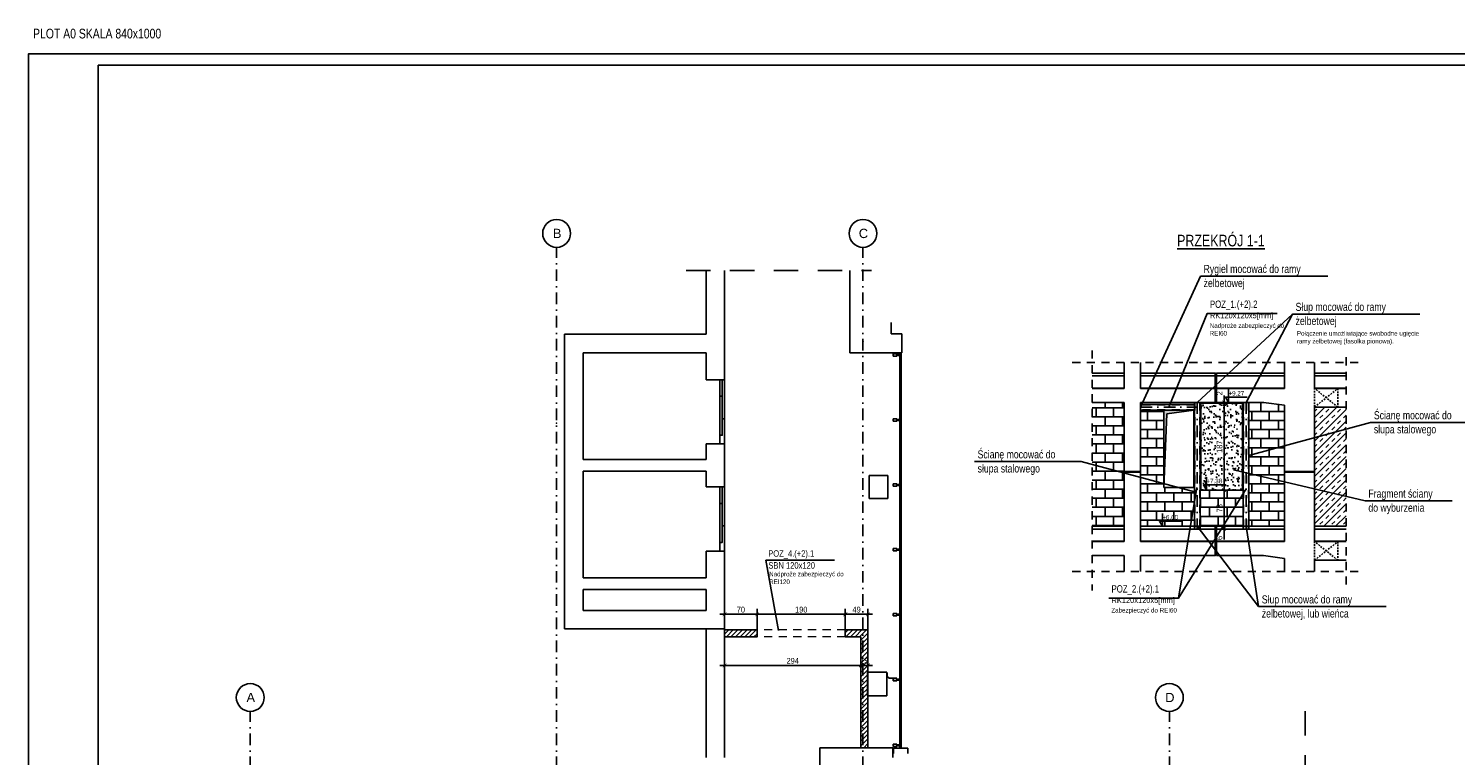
# Model space of a CAD drawing. Header units: metres. Extents: x -2787 to 2213, y 38 to 4347.
# Tile 9 of 14: x -2787 to 287, y 2780 to 4347. Entities that reach past the tile are written whole.
import ezdxf
from ezdxf.enums import TextEntityAlignment as Align

# ---------------------------------------------------------------- set-up
doc = ezdxf.new("R2010")
doc.units = ezdxf.units.M
doc.header["$LTSCALE"] = 50
doc.header["$MEASUREMENT"] = 0
for name, pattern in [('DASHDOTX2', [1, 0.5, -0.25, 0, -0.25]), ('DO', [1, 0.5, -0.24, 0.02, -0.24]), ('DP', [0.63, 0.35, -0.28]), ('MP', [0.125, 0.075, -0.05])]:
    doc.linetypes.add(name, pattern=pattern)
for name, color, linetype in [('A_osie', 7, 'Continuous'), ('A_ściany', 7, 'Continuous'), ('BZ_lpd', 1, 'DP'), ('BZ_lpm', 1, 'MP'), ('BZ_odn', 1, 'Continuous'), ('BZ_osd', 1, 'DO'), ('BZ_ram', 2, 'Continuous'), ('BZ_szr', 1, 'Continuous'), ('BZ_txc', 1, 'Continuous'), ('BZ_txg', 3, 'Continuous'), ('BZ_txs', 2, 'Continuous'), ('BZ_wym', 1, 'Continuous'), ('k3_projektowane sciany', 2, 'Continuous'), ('k3_sciany istn', 1, 'DP')]:
    doc.layers.add(name, color=color, linetype=linetype)
doc.styles.add('BIKTC', font='bikromsw.shx', dxfattribs={"width": 0.8})
doc.styles.add('BIKTG', font='bikromsw.shx', dxfattribs={"width": 0.8})
doc.styles.add('BIKTS', font='bikromsw.shx', dxfattribs={"width": 0.8})
doc.styles.add('BIKWYM', font='bikromsw.shx', dxfattribs={"width": 0.8})
doc.styles.add('GENERATED_STYLE_1', font='arial.ttf')
doc.dimstyles.new('BZ_BGR_50', dxfattribs={"dimscale": 0.5, "dimtxt": 25, "dimasz": 1.666667, "dimexe": 0, "dimexo": 0, "dimgap": 0, "dimtad": 0, "dimdec": 1, "dimrnd": 0.5, "dimzin": 9, "dimdsep": 46, "dimtxsty": 'BIKWYM', "dimblk": 'NONE', "dimcen": 0, "dimse1": 1, "dimse2": 1, "dimclrd": 256, "dimclre": 256, "dimclrt": 7, "dimadec": 0, "dimazin": 0, "dimtfac": 0.033333, "dimtdec": 1, "dimtmove": 0, "dimatfit": 3, "dimldrblk": 'NONE', "dimfxl": 1, "dimtvp": 0.8, "dimtolj": 1, "dimarcsym": 0})
doc.dimstyles.new('BZ_KP_50', dxfattribs={"dimscale": 0.5, "dimtxt": 25, "dimasz": 16, "dimexe": 24, "dimexo": 0, "dimgap": 0, "dimtad": 0, "dimdec": 1, "dimrnd": 0.5, "dimzin": 9, "dimdsep": 46, "dimtxsty": 'BIKWYM', "dimblk": 'ARCHTICK', "dimblk1": 'ARCHTICK', "dimblk2": 'WYM-KP', "dimcen": 0, "dimdle": 20, "dimclrd": 256, "dimclre": 256, "dimclrt": 7, "dimadec": 0, "dimazin": 0, "dimtfac": 0.033333, "dimtdec": 1, "dimtmove": 0, "dimatfit": 3, "dimfxl": 1, "dimtvp": 0.8, "dimtfillclr": 256, "dimtolj": 1, "dimarcsym": 0})
pattern_1 = [(45, (-18742.704, -2612.6336), (-4.9497475, 4.9497475), [])]
pattern_2 = [(0, (4723.002, 3462.976), (0, 19.5), []), (90, (4723, 3462.976), (-37.5, 2e-15), [19.5, -19.5]), (90, (4742.5, 3462.976), (-37.5, 2e-15), [-19.5, 19.5])]
pattern_3 = [(0, (0, 0), (0, 19.5), []), (90, (0, 0), (-37.5, 2e-15), [19.5, -19.5]), (90, (19.5, 0), (-37.5, 2e-15), [-19.5, 19.5])]

# ---------------------------------------------------------------- blocks, each defined once
blk = doc.blocks.new('_None')
blk = doc.blocks.new('_ArchTick')
at = {"color": 0, "linetype": 'ByBlock', "const_width": 0.15}
blk.add_lwpolyline([(-0.5, -0.5), (0.5, 0.5)], dxfattribs=at)
blk = doc.blocks.new('*D246')
at = {"layer": 'BZ_wym', "lineweight": -2}
for p, q in [((-1207.8, 3084.5), (-1297.8, 3084.5)), ((-1287.8, 3050.9), (-1287.8, 3096.5)), ((-1217.8, 3050.9), (-1217.8, 3096.5))]:
    blk.add_line(p, q, dxfattribs=at)
at = {"layer": 'Defpoints', "color": 0}
for p in [(-1287.8, 3084.5), (-1287.8, 3050.9), (-1217.8, 3050.9)]:
    blk.add_point(p, dxfattribs=at)
at = {"layer": 'BZ_wym', "lineweight": -2, "xscale": 8, "yscale": 8, "zscale": 8, "rotation": 180}
blk.add_blockref('_ArchTick', (-1287.8, 3084.5), dxfattribs=at)
at = {"layer": 'BZ_wym', "lineweight": -2, "xscale": 8, "yscale": 8, "zscale": 8}
blk.add_blockref('_ArchTick', (-1217.8, 3084.5), dxfattribs=at)
at = {"layer": 'BZ_wym', "color": 7, "insert": (-1252.8, 3094.5), "char_height": 12.5, "attachment_point": 5, "style": 'BIKWYM'}
blk.add_mtext('\\A1;70', dxfattribs=at)
blk = doc.blocks.new('WYM-KP')
blk.add_hatch(color=256).paths.add_polyline_path([(-3, 0, 1), (3, 0, 1)])
blk.add_circle((0, 0), 3)
blk = doc.blocks.new('*D247')
at = {"layer": 'BZ_wym', "lineweight": -2}
for p, q in [((-1227.8, 3084.5), (-1017.8, 3084.5)), ((-1217.8, 3050.9), (-1217.8, 3096.5)), ((-1027.8, 3050.9), (-1027.8, 3096.5))]:
    blk.add_line(p, q, dxfattribs=at)
at = {"layer": 'Defpoints', "color": 0}
for p in [(-1027.8, 3084.5), (-1217.8, 3050.9), (-1027.8, 3050.9)]:
    blk.add_point(p, dxfattribs=at)
at = {"layer": 'BZ_wym', "lineweight": -2, "xscale": 8, "yscale": 8, "zscale": 8, "rotation": 180}
blk.add_blockref('_ArchTick', (-1217.8, 3084.5), dxfattribs=at)
at = {"layer": 'BZ_wym', "lineweight": -2, "xscale": 8, "yscale": 8, "zscale": 8}
blk.add_blockref('_ArchTick', (-1027.8, 3084.5), dxfattribs=at)
at = {"layer": 'BZ_wym', "color": 7, "insert": (-1122.8, 3094.5), "char_height": 12.5, "attachment_point": 5, "style": 'BIKWYM'}
blk.add_mtext('\\A1;190', dxfattribs=at)
blk = doc.blocks.new('*D248')
at = {"layer": 'BZ_wym', "lineweight": -2}
for p, q in [((-1037.8, 3084.5), (-969.3, 3084.5)), ((-1027.8, 3050.9), (-1027.8, 3096.5)), ((-979.3, 3050.9), (-979.3, 3096.5))]:
    blk.add_line(p, q, dxfattribs=at)
at = {"layer": 'Defpoints', "color": 0}
for p in [(-979.3, 3084.5), (-1027.8, 3050.9), (-979.3, 3050.9)]:
    blk.add_point(p, dxfattribs=at)
at = {"layer": 'BZ_wym', "lineweight": -2, "xscale": 8, "yscale": 8, "zscale": 8, "rotation": 180}
blk.add_blockref('_ArchTick', (-1027.8, 3084.5), dxfattribs=at)
at = {"layer": 'BZ_wym', "lineweight": -2, "xscale": 8, "yscale": 8, "zscale": 8}
blk.add_blockref('_ArchTick', (-979.3, 3084.5), dxfattribs=at)
at = {"layer": 'BZ_wym', "color": 7, "insert": (-1003.6, 3094.5), "char_height": 12.5, "attachment_point": 5, "style": 'BIKWYM'}
blk.add_mtext('\\A1;49', dxfattribs=at)
blk = doc.blocks.new('*D249')
at = {"layer": 'BZ_wym', "lineweight": -2}
for p, q in [((-1287.8, 2994.4), (-1287.8, 2962.2)), ((-994.3, 3000.5), (-994.3, 2962.2)), ((-984.3, 2974.2), (-1297.8, 2974.2))]:
    blk.add_line(p, q, dxfattribs=at)
at = {"layer": 'Defpoints', "color": 0}
for p in [(-1287.8, 2994.4), (-994.3, 3000.5), (-1287.8, 2974.2)]:
    blk.add_point(p, dxfattribs=at)
at = {"layer": 'BZ_wym', "lineweight": -2, "xscale": 8, "yscale": 8, "zscale": 8, "rotation": 180}
blk.add_blockref('_ArchTick', (-1287.8, 2974.2), dxfattribs=at)
at = {"layer": 'BZ_wym', "lineweight": -2, "xscale": 8, "yscale": 8, "zscale": 8}
blk.add_blockref('_ArchTick', (-994.3, 2974.2), dxfattribs=at)
at = {"layer": 'BZ_wym', "color": 7, "insert": (-1141.1, 2984.2), "char_height": 12.5, "attachment_point": 5, "style": 'BIKWYM'}
blk.add_mtext('\\A1;294', dxfattribs=at)
blk = doc.blocks.new('*D250')
at = {"layer": 'BZ_wym', "lineweight": -2}
for p, q in [((-994.3, 3000.5), (-994.3, 2962.2)), ((-979.3, 3000.5), (-979.3, 2962.2)), ((-1004.3, 2974.2), (-969.3, 2974.2))]:
    blk.add_line(p, q, dxfattribs=at)
at = {"layer": 'Defpoints', "color": 0}
for p in [(-994.3, 3000.5), (-979.3, 3000.5), (-979.3, 2974.2)]:
    blk.add_point(p, dxfattribs=at)
at = {"layer": 'BZ_wym', "lineweight": -2, "xscale": 8, "yscale": 8, "zscale": 8, "rotation": 180}
blk.add_blockref('_ArchTick', (-994.3, 2974.2), dxfattribs=at)
at = {"layer": 'BZ_wym', "lineweight": -2, "xscale": 8, "yscale": 8, "zscale": 8}
blk.add_blockref('_ArchTick', (-979.3, 2974.2), dxfattribs=at)
at = {"layer": 'BZ_wym', "color": 7, "insert": (-986.8, 2984.2), "char_height": 12.5, "attachment_point": 5, "style": 'BIKWYM'}
blk.add_mtext('\\A1;15', dxfattribs=at)
blk = doc.blocks.new('*D265')
at = {"layer": 'BZ_wym', "lineweight": -2}
for p, q in [((-192, 3352.1), (-223.7, 3352.1)), ((-211.7, 3362.1), (-211.7, 3264.1)), ((-192, 3274.1), (-223.7, 3274.1))]:
    blk.add_line(p, q, dxfattribs=at)
at = {"layer": 'Defpoints', "color": 0}
for p in [(-192, 3352.1), (-211.7, 3274.1), (-192, 3274.1)]:
    blk.add_point(p, dxfattribs=at)
at = {"layer": 'BZ_wym', "lineweight": -2, "xscale": 8, "yscale": 8, "zscale": 8}
for p, rotation in [((-211.7, 3352.1), 90), ((-211.7, 3274.1), 270)]:
    blk.add_blockref('_ArchTick', p, dxfattribs=dict(at, rotation=rotation))
at = {"layer": 'BZ_wym', "color": 7, "insert": (-221.7, 3313.1), "char_height": 12.5, "attachment_point": 5, "rotation": 90, "style": 'BIKWYM'}
blk.add_mtext('\\A1;78', dxfattribs=at)
blk = doc.blocks.new('*D266')
at = {"layer": 'BZ_wym', "lineweight": -2}
for p, q in [((-197.3, 3539.1), (-223.7, 3539.1)), ((-211.7, 3342.1), (-211.7, 3549.1)), ((-192, 3352.1), (-223.7, 3352.1))]:
    blk.add_line(p, q, dxfattribs=at)
at = {"layer": 'Defpoints', "color": 0}
for p in [(-211.7, 3539.1), (-197.3, 3539.1), (-192, 3352.1)]:
    blk.add_point(p, dxfattribs=at)
at = {"layer": 'BZ_wym', "lineweight": -2, "xscale": 8, "yscale": 8, "zscale": 8}
for p, rotation in [((-211.7, 3539.1), 90), ((-211.7, 3352.1), 270)]:
    blk.add_blockref('_ArchTick', p, dxfattribs=dict(at, rotation=rotation))
at = {"layer": 'BZ_wym', "color": 7, "insert": (-221.7, 3445.6), "char_height": 12.5, "attachment_point": 5, "rotation": 90, "style": 'BIKWYM'}
blk.add_mtext('\\A1;187', dxfattribs=at)
blk = doc.blocks.new('*D267')
at = {"layer": 'BZ_wym', "lineweight": -2}
for p, q in [((-197.3, 3541.1), (-223.7, 3541.1)), ((-197.3, 3539.1), (-223.7, 3539.1)), ((-211.7, 3541.1), (-211.7, 3555.8)), ((-211.7, 3539.1), (-211.7, 3541.1)), ((-211.7, 3539.1), (-211.7, 3531.1))]:
    blk.add_line(p, q, dxfattribs=at)
at = {"layer": 'Defpoints', "color": 0}
for p in [(-211.7, 3541.1), (-197.3, 3541.1), (-197.3, 3539.1)]:
    blk.add_point(p, dxfattribs=at)
at = {"layer": 'BZ_wym', "lineweight": -2, "xscale": 8, "yscale": 8, "zscale": 8}
for p, rotation in [((-211.7, 3541.1), 270), ((-211.7, 3539.1), 90)]:
    blk.add_blockref('_ArchTick', p, dxfattribs=dict(at, rotation=rotation))
at = {"layer": 'BZ_wym', "color": 7, "insert": (-221.7, 3560.5), "char_height": 12.5, "attachment_point": 5, "rotation": 90, "style": 'BIKWYM'}
blk.add_mtext('\\A1;2', dxfattribs=at)
blk = doc.blocks.new('*D268')
at = {"layer": 'BZ_wym', "lineweight": -2}
for p, q in [((-195.3, 3274.1), (-223.7, 3274.1)), ((-195.3, 3268.1), (-223.7, 3268.1)), ((-211.7, 3274.1), (-211.7, 3282.1)), ((-211.7, 3268.1), (-211.7, 3274.1)), ((-211.7, 3268.1), (-211.7, 3245.9))]:
    blk.add_line(p, q, dxfattribs=at)
at = {"layer": 'Defpoints', "color": 0}
for p in [(-211.7, 3274.1), (-195.3, 3274.1), (-195.3, 3268.1)]:
    blk.add_point(p, dxfattribs=at)
at = {"layer": 'BZ_wym', "lineweight": -2, "xscale": 8, "yscale": 8, "zscale": 8}
for p, rotation in [((-211.7, 3274.1), 270), ((-211.7, 3268.1), 90)]:
    blk.add_blockref('_ArchTick', p, dxfattribs=dict(at, rotation=rotation))
at = {"layer": 'BZ_wym', "color": 7, "insert": (-221.7, 3249), "char_height": 12.5, "attachment_point": 5, "rotation": 90, "style": 'BIKWYM'}
blk.add_mtext('\\A1;6', dxfattribs=at)

msp = doc.modelspace()

# ---------------------------------------------------------------- hatches: boundary and pattern name
msp.add_hatch(color=1).paths.add_polyline_path([(-341.57, 3524.6), (-341.57, 3358), (-335.04, 3516.3), (-277.17, 3524.6)])
at = {"layer": 'BZ_szr'}
h = msp.add_hatch(dxfattribs=at)
h.set_pattern_fill('BIK_CEGLA_1', color=256, scale=3, style=0, pattern_type=2)
h.set_pattern_definition(pattern_3)
h.paths.add_polyline_path([(-426.87, 3541.12), (-496.19, 3541.12), (-496.19, 3274.12), (-426.87, 3274.12), (-426.87, 3391.12), (-426.87, 3392.12)])
h = msp.add_hatch(dxfattribs=at)
h.set_pattern_fill('BIK_GRUNT_PIASEK', color=256, scale=3, style=0, pattern_type=2)
h.set_pattern_definition([(37.5, (4723.002, 3462.976), (-0.562734, 17.34086), [0, -13.68, 0, -15.3, 0, -14.64]), (7.5, (4723.002, 3462.976), (15.93136, 25.39673), [0, -7.38, 0, -12.33, 0, -4.74]), (327.5, (4711.902, 3462.976), (28.02677, 0.051254), [0, -4.5, 0, -16.2, 0, -21.15]), (317.5, (4711.902, 3462.976), (27.0547, 7.89949), [0, -2.25, 0, -10.62, 0, -12.15])])
h.paths.add_polyline_path([(-262.17, 3539.12), (-172.17, 3539.12), (-172.17, 3352.12), (-262.17, 3352.12)])
h = msp.add_hatch(dxfattribs=at)
h.set_pattern_fill('BIK_CEGLA_1', color=256, scale=3, style=0, pattern_type=2)
h.set_pattern_definition(pattern_2)
h.paths.add_polyline_path([(-81.87, 3391.12), (-81.87, 3392.12), (-81.87, 3534.81), (-126.87, 3541.12), (-158.67, 3541.12), (-158.67, 3274.12), (-81.87, 3274.12)])
h = msp.add_hatch(dxfattribs=at)
h.set_pattern_fill('BIK_CEGLA_1', color=256, scale=3, style=0, pattern_type=2)
h.set_pattern_definition(pattern_2)
h.paths.add_polyline_path([(-275.67, 3524.6), (-277.17, 3524.6), (-277.17, 3358), (-341.57, 3358), (-341.57, 3524.6), (-391.87, 3524.6), (-391.87, 3392.12), (-391.87, 3391.12), (-391.87, 3274.12), (-275.67, 3274.12)])
h = msp.add_hatch(dxfattribs=at)
h.set_pattern_fill('BIK_ZELBET', color=256, scale=90, angle=45, style=0, pattern_type=2)
h.set_pattern_definition([(45, (4723.002, 3462.976), (-12.72792, 12.72792), []), (45, (4716.638, 3469.34), (-12.72792, 12.72792), [9, -9])])
h.paths.add_polyline_path([(-16.87, 3392.12), (-16.87, 3391.12), (-16.87, 3274.12), (51.37, 3274.12), (51.37, 3531.12), (-16.87, 3531.12)])
h = msp.add_hatch(dxfattribs=at)
h.set_pattern_fill('BIK_CEGLA_1', color=256, scale=3, style=0, pattern_type=2)
h.set_pattern_definition(pattern_3)
h.paths.add_polyline_path([(-170.67, 3274.12), (-170.67, 3352.12), (-172.17, 3352.12), (-262.17, 3352.12), (-263.67, 3352.12), (-263.67, 3274.12), (-230.87, 3274.12), (-230.87, 3268.12), (-227.87, 3268.12), (-227.87, 3274.12)])
at = {"layer": 'k3_projektowane sciany', "linetype": 'DP'}
h = msp.add_hatch(dxfattribs=at)
h.set_pattern_fill('BLOCZKI_CERAMICZNE', color=256, scale=100, style=0, pattern_type=2)
h.set_pattern_definition(pattern_1)
h.paths.add_polyline_path([(-1287.84, 3050.88), (-1287.84, 3035.88), (-1217.84, 3035.88), (-1217.84, 3047.38), (-1217.84, 3050.88)])
at = {"layer": 'k3_projektowane sciany'}
h = msp.add_hatch(dxfattribs=at)
h.set_pattern_fill('BLOCZKI_CERAMICZNE', color=256, scale=100, style=0, pattern_type=2)
h.set_pattern_definition(pattern_1)
h.paths.add_polyline_path([(-979.28, 3050.88), (-1027.84, 3050.88), (-1027.84, 3047.38), (-1027.84, 3035.88), (-994.28, 3035.88)])
h = msp.add_hatch(dxfattribs=at)
h.set_pattern_fill('BLOCZKI_CERAMICZNE', color=256, scale=100, style=0, pattern_type=2)
h.set_pattern_definition([(45, (-18742.704, -2612.6336), (-4.9497475, 4.9497475), [])])
h.paths.add_polyline_path([(-979.28, 2796.4), (-979.28, 3050.88), (-994.28, 3035.88), (-994.28, 2796.4)])

# ---------------------------------------------------------------- linework, layer by layer
at = {"color": 3}
for points in [[(-275.67, 3524.6), (-391.87, 3524.6), (-391.87, 3536.6), (-275.67, 3536.6), (-275.67, 3524.6)], [(-275.67, 3541.12), (-275.67, 3541.12), (-263.67, 3541.12), (-263.67, 3268.12), (-275.67, 3268.12), (-275.67, 3541.12)], [(-170.67, 3541.12), (-170.67, 3541.12), (-158.67, 3541.12), (-158.67, 3268.12), (-170.67, 3268.12), (-170.67, 3541.12)]]:
    msp.add_lwpolyline(points, dxfattribs=at)
at = {"color": 3, "linetype": 'DP'}
for points in [[(-275.67, 3536.1), (-391.87, 3536.1)], [(-275.17, 3541.12), (-275.17, 3268.12)], [(-264.17, 3541.12), (-264.17, 3268.12)], [(-170.17, 3541.12), (-170.17, 3268.12)], [(-159.17, 3541.12), (-159.17, 3268.12)], [(-275.67, 3525.1), (-391.87, 3525.1)]]:
    msp.add_lwpolyline(points, dxfattribs=at)
at = {"color": 1}
for points in [[(-262.17, 3539.12), (-172.17, 3539.12), (-172.17, 3352.12), (-262.17, 3352.12)], [(-341.57, 3524.6), (-277.17, 3524.6), (-277.17, 3358), (-341.57, 3358)]]:
    msp.add_lwpolyline(points, close=True, dxfattribs=at)
msp.add_lwpolyline([(-277.17, 3524.6), (-335.04, 3516.3), (-341.57, 3358), (-341.57, 3524.6), (-277.17, 3524.6)], dxfattribs=at)
at = {"layer": 'A_osie', "color": 18, "linetype": 'DASHDOTX2', "lineweight": 5}
msp.add_point((-1649.73, 3496.31), dxfattribs=at)
msp.add_point((-1649.73, 3496.31), dxfattribs=at)
at = {"layer": 'A_ściany', "color": 30, "linetype": 'Continuous', "lineweight": 13}
for p, q in [((-341.57, 3524.6), (-277.17, 3524.6)), ((-341.57, 3524.6), (-341.57, 3358)), ((-277.17, 3524.6), (-277.17, 3358)), ((-277.17, 3358), (-341.57, 3358))]:
    msp.add_line(p, q, dxfattribs=at)
at = {"layer": 'BZ_lpd'}
for p, q in [((-496.19, 3653.03), (-496.19, 3135.8)), ((51.37, 3638.36), (51.37, 3135.8)), ((-538.99, 3627.13), (88.5, 3627.13)), ((-230.87, 3541.12), (-227.87, 3541.12)), ((-426.87, 3392.12), (-426.87, 3391.12)), ((-391.87, 3392.12), (-391.87, 3391.12)), ((-81.87, 3392.12), (-81.87, 3391.12)), ((-16.87, 3392.12), (-16.87, 3391.12)), ((-262.17, 3352.12), (-263.67, 3352.12)), ((-172.17, 3352.12), (-170.67, 3352.12)), ((-230.87, 3268.12), (-227.87, 3268.12)), ((-538.99, 3176.71), (88.5, 3176.71))]:
    msp.add_line(p, q, dxfattribs=at)
at = {"layer": 'BZ_lpd', "ltscale": 3}
for points in [[(-1370.75, 3825.23), (-971.74, 3825.23)], [(-37.04, 2875.63), (-37.04, 710.03)]]:
    msp.add_lwpolyline(points, dxfattribs=at)
at = {"layer": 'BZ_lpm'}
for p, q in [((-16.87, 3531.12), (33.13, 3571.12)), ((33.13, 3531.12), (-16.87, 3571.12)), ((-16.87, 3201.12), (33.13, 3241.12)), ((33.13, 3201.12), (-16.87, 3241.12))]:
    msp.add_line(p, q, dxfattribs=at)
for points in [[(33.13, 3571.12), (33.13, 3531.12), (-16.87, 3531.12), (-16.87, 3571.12)], [(33.13, 3241.12), (33.13, 3201.12), (-16.87, 3201.12), (-16.87, 3241.12)]]:
    msp.add_lwpolyline(points, close=True, dxfattribs=at)
at = {"layer": 'BZ_odn'}
for p, q in [((-64.85, 3731.52), (-269.67, 3541.12)), ((-137.66, 3101.14), (-269.67, 3274.12))]:
    msp.add_line(p, q, dxfattribs=at)
at = {"layer": 'BZ_osd'}
for p, q in [((-1649.73, 752.79), (-1649.73, 3875.21)), ((-989.73, 752.79), (-989.73, 3875.21)), ((-269.67, 3541.12), (-269.67, 3268.12)), ((-164.67, 3541.12), (-164.67, 3268.12)), ((-391.87, 3530.6), (-269.67, 3530.6)), ((-2309.73, 752.79), (-2309.73, 2875.21)), ((-329.73, 752.79), (-329.73, 2875.21))]:
    msp.add_line(p, q, dxfattribs=at)
at = {"layer": 'BZ_osd', "color": 7, "linetype": 'Continuous'}
for centre in [(-1649.73, 3905.21), (-989.73, 3905.21), (-2309.73, 2905.21), (-329.73, 2905.21)]:
    msp.add_circle(centre, 30, dxfattribs=at)
at = {"layer": 'BZ_ram', "color": 1}
msp.add_lwpolyline([(-2787.32, 92.45), (-2787.32, 4292.45), (2212.68, 4292.45), (2212.68, 92.45)], close=True, dxfattribs=at)
at = {"layer": 'BZ_ram'}
msp.add_lwpolyline([(-2637.32, 117.45), (-2637.32, 4267.45), (2187.68, 4267.45), (2187.68, 117.45)], close=True, dxfattribs=at)
at = {"layer": 'BZ_txc'}
msp.add_line((-309.77, 3119.42), (-270.75, 3357.85), dxfattribs=at)
for points in [[(-97.79, 3732.84), (-248.14, 3732.84), (-330.77, 3530.6)], [(-460.12, 3119.42), (-309.77, 3119.42), (-164.67, 3354.52)]]:
    msp.add_lwpolyline(points, dxfattribs=at)
at = {"layer": 'BZ_txc', "color": 7}
for points in [[(-202.16, 3568.65), (-202.16, 3541.12), (-208.57, 3552.39), (-161.98, 3552.39)], [(-249.73, 3379.65), (-249.73, 3352.12), (-256.14, 3363.39), (-209.55, 3363.39)], [(-344.67, 3301.65), (-344.67, 3274.12), (-351.08, 3285.39), (-304.49, 3285.39)]]:
    msp.add_lwpolyline(points, dxfattribs=at)
at = {"layer": 'BZ_txs'}
for p, q in [((-426.87, 3627.13), (-426.87, 3571.12)), ((-391.87, 3627.13), (-391.87, 3571.12)), ((-81.87, 3571.12), (-81.87, 3627.13)), ((-16.87, 3571.12), (-16.87, 3627.13)), ((-230.87, 3571.12), (-230.87, 3541.12)), ((-227.87, 3541.12), (-227.87, 3571.12)), ((-426.87, 3541.12), (-426.87, 3392.12)), ((-391.87, 3541.12), (-391.87, 3392.12)), ((-126.87, 3541.12), (-227.87, 3541.12)), ((-81.87, 3392.12), (-81.87, 3534.81)), ((-16.87, 3392.12), (-16.87, 3531.12)), ((-426.87, 3392.12), (-391.87, 3392.12)), ((-426.87, 3391.12), (-426.87, 3241.12)), ((-426.87, 3391.12), (-391.87, 3391.12)), ((-391.87, 3391.12), (-391.87, 3241.12)), ((-16.87, 3392.12), (-81.87, 3392.12)), ((-81.87, 3241.12), (-81.87, 3391.12)), ((-16.87, 3391.12), (-81.87, 3391.12)), ((-16.87, 3241.12), (-16.87, 3391.12)), ((-230.87, 3241.12), (-230.87, 3211.12)), ((-227.87, 3211.12), (-227.87, 3241.12)), ((-426.87, 3211.12), (-426.87, 3176.71)), ((-391.87, 3211.12), (-391.87, 3176.71)), ((-126.87, 3211.12), (-227.87, 3211.12)), ((-81.87, 3176.71), (-81.87, 3204.81)), ((-16.87, 3176.71), (-16.87, 3201.12))]:
    msp.add_line(p, q, dxfattribs=at)
at = {"layer": 'BZ_txs', "color": 1}
for points in [[(-426.87, 3604.12), (-496.19, 3604.12)], [(-230.87, 3598.12), (-230.87, 3604.12), (-391.87, 3604.12)], [(-227.87, 3598.12), (-227.87, 3604.12), (-81.87, 3604.12)], [(-16.87, 3604.12), (51.37, 3604.12)], [(-426.87, 3274.12), (-496.19, 3274.12)], [(-230.87, 3268.12), (-230.87, 3274.12), (-391.87, 3274.12)], [(-227.87, 3268.12), (-227.87, 3274.12), (-81.87, 3274.12)], [(-16.87, 3274.12), (51.37, 3274.12)]]:
    msp.add_lwpolyline(points, dxfattribs=at)
at = {"layer": 'BZ_txs'}
for points in [[(-496.19, 3598.12), (-426.87, 3598.12), (-426.87, 3572.12)], [(-230.87, 3572.12), (-391.87, 3572.12), (-391.87, 3598.12), (-230.87, 3598.12), (-230.87, 3572.12)], [(-81.87, 3572.12), (-227.87, 3572.12), (-227.87, 3598.12), (-81.87, 3598.12), (-81.87, 3572.12)], [(51.37, 3572.12), (-16.87, 3572.12), (-16.87, 3598.12), (51.37, 3598.12)], [(-426.87, 3572.12), (-496.19, 3572.12)], [(-426.87, 3571.12), (-496.19, 3571.12)], [(-230.87, 3571.12), (-391.87, 3571.12)], [(-391.87, 3541.12), (-230.87, 3541.12), (-230.87, 3571.12)], [(-81.87, 3571.12), (-227.87, 3571.12)], [(51.37, 3571.12), (-16.87, 3571.12)], [(-496.19, 3541.12), (-426.87, 3541.12)], [(-126.87, 3541.12), (-81.87, 3534.81)], [(-16.87, 3531.12), (51.37, 3531.12)], [(-496.19, 3268.12), (-426.87, 3268.12), (-426.87, 3242.12)], [(-230.87, 3242.12), (-391.87, 3242.12), (-391.87, 3268.12), (-230.87, 3268.12), (-230.87, 3242.12)], [(-81.87, 3242.12), (-227.87, 3242.12), (-227.87, 3268.12), (-81.87, 3268.12), (-81.87, 3242.12)], [(51.37, 3242.12), (-16.87, 3242.12), (-16.87, 3268.12), (51.37, 3268.12)], [(-426.87, 3242.12), (-496.19, 3242.12)], [(-426.87, 3241.12), (-496.19, 3241.12)], [(-230.87, 3241.12), (-391.87, 3241.12)], [(-391.87, 3211.12), (-230.87, 3211.12), (-230.87, 3241.12)], [(-81.87, 3241.12), (-227.87, 3241.12)], [(51.37, 3241.12), (-16.87, 3241.12)], [(-496.19, 3211.12), (-426.87, 3211.12)], [(-126.87, 3211.12), (-81.87, 3204.81)], [(-16.87, 3201.12), (51.37, 3201.12)]]:
    msp.add_lwpolyline(points, dxfattribs=at)
at = {"layer": 'k3_projektowane sciany'}
for p, q in [((-1217.84, 3035.88), (-1217.84, 3050.88)), ((-1027.84, 3035.88), (-1027.84, 3050.88))]:
    msp.add_line(p, q, dxfattribs=at)
at = {"layer": 'k3_projektowane sciany', "linetype": 'DP', "lineweight": 5}
for p, q in [((-1027.84, 3050.88), (-1217.84, 3050.88)), ((-1027.84, 3035.88), (-1217.84, 3035.88))]:
    msp.add_line(p, q, dxfattribs=at)
at = {"layer": 'k3_projektowane sciany', "flags": 128}
for points in [[(-1217.84, 3050.88), (-1287.84, 3050.88)], [(-979.28, 3050.88), (-1027.84, 3050.88)], [(-979.28, 2796.4), (-979.28, 3050.88)], [(-1287.84, 3035.88), (-1217.84, 3035.88)], [(-1027.84, 3035.88), (-994.28, 3035.88)], [(-994.28, 3035.88), (-994.28, 2796.4)]]:
    msp.add_lwpolyline(points, dxfattribs=at)
at = {"layer": 'k3_sciany istn', "linetype": 'Continuous'}
for p, q in [((-1017.84, 3825.23), (-1017.84, 3647.88)), ((-929.34, 3688.89), (-929.34, 3713.38)), ((-906.34, 3688.89), (-929.34, 3688.89)), ((-906.34, 3647.88), (-906.34, 3688.89)), ((-906.34, 3647.88), (-1017.84, 3647.88)), ((-924.78, 3640.49), (-924.78, 3645.63)), ((-924.78, 3645.63), (-916.55, 3645.63)), ((-916.55, 3640.49), (-924.78, 3640.49)), ((-916.55, 3645.63), (-916.55, 3640.49)), ((-916.55, 3644.09), (-910.38, 3644.09)), ((-910.38, 3642.04), (-916.55, 3642.04)), ((-910.38, 3647.88), (-910.38, 2796.4)), ((-908.33, 3645.63), (-910.38, 3645.63)), ((-910.38, 3640.49), (-908.33, 3640.49)), ((-908.33, 3640.49), (-908.33, 3645.63)), ((-907.84, 2796.4), (-907.84, 3647.88)), ((-1327.84, 3589.88), (-1287.84, 3589.88)), ((-1297.84, 3451.88), (-1297.84, 3589.88)), ((-1287.84, 3451.88), (-1287.84, 3585.88)), ((-924.78, 3500.67), (-924.78, 3505.81)), ((-924.78, 3505.81), (-916.55, 3505.81)), ((-916.55, 3505.81), (-916.55, 3500.67)), ((-916.55, 3504.27), (-910.38, 3504.27)), ((-908.33, 3505.81), (-910.38, 3505.81)), ((-908.33, 3500.67), (-908.33, 3505.81)), ((-916.55, 3500.67), (-924.78, 3500.67)), ((-910.38, 3502.21), (-916.55, 3502.21)), ((-910.38, 3500.67), (-908.33, 3500.67)), ((-1327.84, 3451.88), (-1287.84, 3451.88)), ((-1592.84, 3162.88), (-1592.84, 3392.88)), ((-1327.84, 3392.88), (-1327.84, 3358.88)), ((-976.34, 3333.85), (-976.34, 3383.85)), ((-976.34, 3383.85), (-936.34, 3383.85)), ((-936.34, 3383.85), (-936.34, 3333.85)), ((-1327.84, 3358.88), (-1287.84, 3358.88)), ((-1297.84, 3220.88), (-1297.84, 3358.88)), ((-1287.84, 3220.88), (-1287.84, 3354.88)), ((-924.78, 3360.84), (-924.78, 3365.98)), ((-924.78, 3365.98), (-916.55, 3365.98)), ((-916.55, 3360.84), (-924.78, 3360.84)), ((-916.55, 3365.98), (-916.55, 3360.84)), ((-916.55, 3364.44), (-910.38, 3364.44)), ((-910.38, 3362.38), (-916.55, 3362.38)), ((-908.33, 3365.98), (-910.38, 3365.98)), ((-910.38, 3360.84), (-908.33, 3360.84)), ((-908.33, 3360.84), (-908.33, 3365.98)), ((-936.34, 3333.85), (-976.34, 3333.85)), ((-1327.84, 3220.88), (-1287.84, 3220.88)), ((-1287.84, 3052.88), (-1287.84, 3220.88)), ((-924.78, 3221.02), (-924.78, 3226.16)), ((-924.78, 3226.16), (-916.55, 3226.16)), ((-916.55, 3221.02), (-924.78, 3221.02)), ((-916.55, 3226.16), (-916.55, 3221.02)), ((-916.55, 3224.62), (-910.38, 3224.62)), ((-910.38, 3222.56), (-916.55, 3222.56)), ((-908.33, 3226.16), (-910.38, 3226.16)), ((-910.38, 3221.02), (-908.33, 3221.02)), ((-908.33, 3221.02), (-908.33, 3226.16)), ((-924.78, 3081.19), (-924.78, 3086.33)), ((-924.78, 3086.33), (-916.55, 3086.33)), ((-916.55, 3081.19), (-924.78, 3081.19)), ((-916.55, 3086.33), (-916.55, 3081.19)), ((-916.55, 3084.79), (-910.38, 3084.79)), ((-910.38, 3082.73), (-916.55, 3082.73)), ((-908.33, 3086.33), (-910.38, 3086.33)), ((-910.38, 3081.19), (-908.33, 3081.19)), ((-908.33, 3081.19), (-908.33, 3086.33)), ((-1327.84, 3052.88), (-1287.84, 3052.88)), ((-1287.84, 2776.21), (-1287.84, 3052.88)), ((-924.78, 2941.37), (-924.78, 2946.51)), ((-924.78, 2946.51), (-916.55, 2946.51)), ((-916.55, 2941.37), (-924.78, 2941.37)), ((-916.55, 2946.51), (-916.55, 2941.37)), ((-916.55, 2944.96), (-910.38, 2944.96)), ((-910.38, 2942.91), (-916.55, 2942.91)), ((-908.33, 2946.51), (-910.38, 2946.51)), ((-910.38, 2941.37), (-908.33, 2941.37)), ((-908.33, 2941.37), (-908.33, 2946.51)), ((-924.78, 2799.48), (-924.78, 2804.62)), ((-924.78, 2804.62), (-916.55, 2804.62)), ((-916.55, 2799.48), (-924.78, 2799.48)), ((-916.55, 2804.62), (-916.55, 2799.48)), ((-916.55, 2803.08), (-910.38, 2803.08)), ((-910.38, 2801.03), (-916.55, 2801.03)), ((-908.33, 2804.62), (-910.38, 2804.62)), ((-910.38, 2799.48), (-908.33, 2799.48)), ((-908.33, 2799.48), (-908.33, 2804.62)), ((-924.34, 2784.4), (-924.34, 2796.4)), ((-892.84, 2796.4), (-924.34, 2796.4)), ((-892.84, 2796.4), (-892.84, 2784.4))]:
    msp.add_line(p, q, dxfattribs=at)
at = {"layer": 'k3_sciany istn', "linetype": 'Continuous', "flags": 128}
for points in [[(-1327.84, 3825.23), (-1327.84, 3687.88)], [(-1287.84, 3589.88), (-1287.84, 3825.23)], [(-1327.84, 3687.88), (-1632.84, 3687.88)], [(-1632.84, 3687.88), (-1632.84, 3052.88)], [(-1592.84, 3647.88), (-1327.84, 3647.88)], [(-1592.84, 3417.88), (-1592.84, 3647.88)], [(-1327.84, 3647.88), (-1327.84, 3589.88)], [(-1327.84, 3451.88), (-1327.84, 3417.88)], [(-1287.84, 3358.88), (-1287.84, 3451.88)], [(-1327.84, 3417.88), (-1592.84, 3417.88)], [(-1592.84, 3392.88), (-1327.84, 3392.88)], [(-1327.84, 3220.88), (-1327.84, 3162.88)], [(-1327.84, 3162.88), (-1592.84, 3162.88)], [(-1592.84, 3092.88), (-1592.84, 3137.88)], [(-1592.84, 3137.88), (-1327.84, 3137.88)], [(-1327.84, 3137.88), (-1327.84, 3092.88)], [(-1327.84, 3092.88), (-1592.84, 3092.88)], [(-1632.84, 3052.88), (-1287.84, 3052.88)], [(-1327.84, 3052.88), (-1327.84, 2776.21)], [(-979.68, 2959.81), (-979.68, 2909.01)], [(-938.68, 2959.81), (-979.68, 2959.81)], [(-938.68, 2909.01), (-938.68, 2959.81)], [(-916.74, 2947.19), (-933.55, 2947.19), (-937.77, 2950.57), (-937.77, 2958.01)], [(-979.68, 2909.01), (-938.68, 2909.01)], [(-925.68, 2796.91), (-1082.38, 2796.91)], [(-1082.38, 2796.91), (-1082.38, 2736.61)], [(-925.68, 2776.21), (-925.68, 2796.91)]]:
    msp.add_lwpolyline(points, dxfattribs=at)
for points in [[(-1292.84, 3505.88), (-1292.84, 3589.88), (-1287.84, 3589.88), (-1287.84, 3505.88)], [(-1297.84, 3470.29), (-1297.84, 3554.29), (-1292.84, 3554.29), (-1292.84, 3470.29)], [(-1292.84, 3274.88), (-1292.84, 3358.88), (-1287.84, 3358.88), (-1287.84, 3274.88)], [(-1297.84, 3239.29), (-1297.84, 3323.29), (-1292.84, 3323.29), (-1292.84, 3239.29)]]:
    msp.add_lwpolyline(points, close=True, dxfattribs=at)
at = {"layer": 'k3_sciany istn', "linetype": 'Continuous'}
msp.add_point((-989.73, 3672.69), dxfattribs=at)
msp.add_point((-989.73, 3672.69), dxfattribs=at)

# ---------------------------------------------------------------- texts
at = {"layer": 'BZ_osd', "color": 7, "linetype": 'Continuous', "style": 'GENERATED_STYLE_1'}
for tag, text, p in [('B', 'A', (-1648.59, 3905.21)), ('C', 'C', (-988.75, 3905.21)), ('A', 'A', (-2308.59, 2905.21)), ('D', 'C', (-328.75, 2905.21))]:
    msp.add_attdef(tag, text=text, height=20, dxfattribs=at).set_placement(p, align=Align.MIDDLE_CENTER)
at = {"layer": 'BZ_txc', "color": 7, "style": 'BIKTC', "width": 0.8}
for s, p in [('+9.27', (-202.33, 3555.67)), ('+7.38', (-249.9, 3366.67)), ('+6.60', (-344.84, 3288.67))]:
    msp.add_text(s, height=10, dxfattribs=at).set_placement(p)
at = {"layer": 'BZ_txc', "char_height": 10, "attachment_point": 1, "style": 'BIKTC'}
for s, insert, width in [('Nadproże zabezpieczyć do REI60', (-242.79, 3711.69), 149.4889), ('Połączenie umożliwiające swobodne ugięcie ramy żelbetowej (fasolka pionowa).', (-55.06, 3694.78), 233.103), ('Nadproże zabezpieczyć do REI120', (-1191.88, 3176.29), 149.4889), ('Zabezpieczyć do REI60', (-454.77, 3098.26), 149.4889)]:
    msp.add_mtext(s, dxfattribs=dict(at, insert=insert, width=width))
at = {"layer": 'BZ_txg', "style": 'BIKTG', "width": 0.8}
msp.add_text('%%uPRZEKRÓJ 1-1', height=25, dxfattribs=at).set_placement((-313.06, 3877.3))
at = {"layer": 'BZ_txs', "color": 3, "style": 'BIKTS', "width": 0.8}
msp.add_text('PLOT A0 SKALA 840x1000', height=21, dxfattribs=at).set_placement((-2777.55, 4325.35))
at = {"layer": 'BZ_txs', "style": 'BIKTS', "width": 0.8}
for s, height, p in [('Rygiel mocować do ramy ', 17.5, (-255.98, 3819.93)), ('żelbetowej', 17.5, (-255.98, 3789.57)), ('Słup mocować do ramy ', 17.5, (-57.85, 3738.25)), ('żelbetowej', 17.5, (-57.85, 3707.9)), ('Ścianę mocować do ', 17.5, (110.81, 3504.72)), ('słupa stalowego', 17.5, (110.81, 3474.36)), ('Ścianę mocować do ', 17.5, (-742.82, 3420.41)), ('słupa stalowego', 17.5, (-742.82, 3390.05)), ('Fragment ściany ', 17.5, (98.96, 3335.86)), ('do wyburzenia', 17.5, (98.96, 3305.5)), ('SBN 120x120', 14, (-1193.63, 3182.9)), ('POZ_4.(+2).1', 14, (-1193.88, 3208.52)), ('Słup mocować do ramy ', 17.5, (-130.66, 3107.87)), ('żelbetowej, lub wieńca', 17.5, (-130.66, 3077.52))]:
    msp.add_text(s, height=height, dxfattribs=at).set_placement(p)
at = {"layer": 'BZ_txs', "char_height": 15.75, "width": 244.3375, "attachment_point": 1, "style": 'BIKTS'}
for s, insert in [('POZ_1.(+2).2^J{\\H0.7619x;RK120x120x5[mm]}', (-242.42, 3760.6)), ('POZ_2.(+2).1^J{\\H0.7619x;RK120x120x5[mm]}', (-454.4, 3147.18))]:
    msp.add_mtext(s, dxfattribs=dict(at, insert=insert))

# ---------------------------------------------------------------- dimensions: what is measured, and where the dimension line sits
at = {"layer": 'BZ_wym'}
for base, p1, p2, picture, middle in [((-211.65, 3541.12), (-197.34, 3539.12), (-197.34, 3541.12), '*D267', (-221.65, 3560.46)), ((-211.65, 3539.12), (-192.01, 3352.12), (-197.34, 3539.12), '*D266', (-221.65, 3445.62)), ((-211.65, 3274.12), (-192.01, 3352.12), (-192.01, 3274.12), '*D265', (-221.65, 3313.12))]:
    dim = msp.add_linear_dim(base=base, p1=p1, p2=p2, angle=90, dimstyle='BZ_KP_50', override={"dimdec": 0, "dimrnd": 1, "dimatfit": 1}, dxfattribs=at)
    dim.commit()
    dim.dimension.update_dxf_attribs({"geometry": picture, "text_midpoint": middle})
dim = msp.add_linear_dim(base=(-211.65, 3274.12), p1=(-195.29, 3268.12), p2=(-195.29, 3274.12), angle=90, dimstyle='BZ_KP_50', override={"dimdec": 0, "dimrnd": 1, "dimatfit": 1}, dxfattribs=at)
dim.commit()
dim.dimension.update_dxf_attribs({"geometry": '*D268', "text_midpoint": (-211.65, 3249.03), "dimtype": 160})
for base, p1, p2, picture, middle in [((-1287.84, 3084.46), (-1217.84, 3050.88), (-1287.84, 3050.88), '*D246', (-1252.84, 3094.46)), ((-1027.84, 3084.46), (-1217.84, 3050.88), (-1027.84, 3050.88), '*D247', (-1122.84, 3094.46)), ((-979.28, 3084.46), (-1027.84, 3050.88), (-979.28, 3050.88), '*D248', (-1003.56, 3094.46)), ((-1287.84, 2974.22), (-994.28, 3000.54), (-1287.84, 2994.41), '*D249', (-1141.06, 2984.22)), ((-979.28, 2974.22), (-994.28, 3000.54), (-979.28, 3000.54), '*D250', (-986.78, 2984.22))]:
    dim = msp.add_linear_dim(base=base, p1=p1, p2=p2, dimstyle='BZ_KP_50', override={"dimdec": 0, "dimrnd": 1, "dimatfit": 1}, dxfattribs=at)
    dim.commit()
    dim.dimension.update_dxf_attribs({"geometry": picture, "text_midpoint": middle})

# ---------------------------------------------------------------- leaders
at = {"layer": 'BZ_odn'}
for points in [[(-391.87, 3530.6), (-262.98, 3813.2), (11.68, 3813.2)], [(-164.67, 3541.12), (-64.85, 3731.52), (209.82, 3731.52)], [(-158.67, 3426.52), (103.81, 3497.99), (333.81, 3497.99)], [(-275.67, 3348.56), (-519.82, 3413.68), (-749.82, 3413.68)], [(-191.34, 3395.83), (91.96, 3329.13), (279.71, 3329.13)], [(-164.67, 3274.12), (-137.66, 3101.14), (137.01, 3101.14)], [(-1172.05, 3049.79), (-1198.97, 3201.1), (-1051.15, 3201.1)]]:
    msp.add_leader(points, dimstyle='BZ_BGR_50', dxfattribs=at)

doc.saveas('drawing.dxf')
